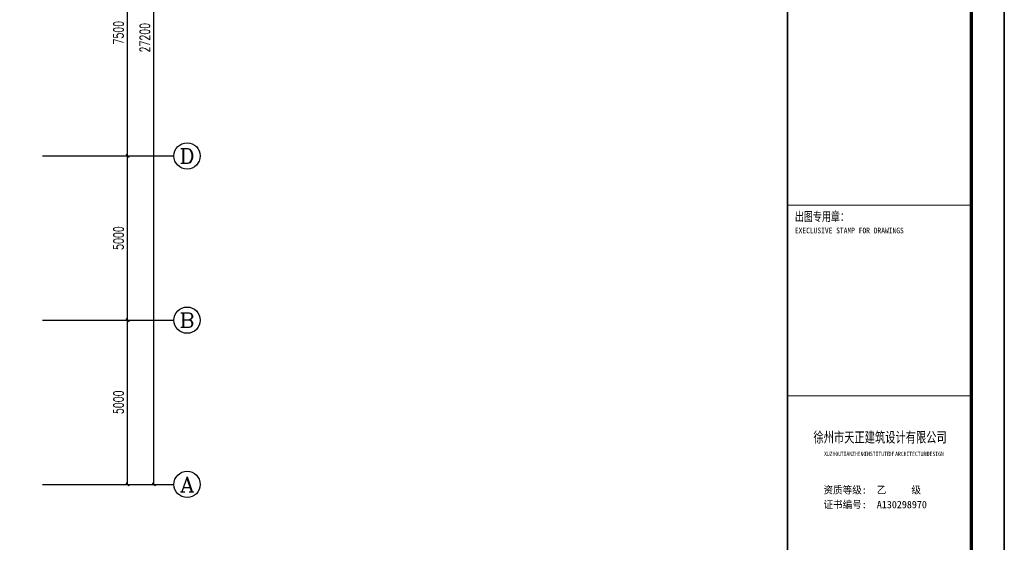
# Model space of a CAD drawing. Extents: x 687841 to 771941, y 252015 to 732780.
# Tile 35 of 98: x 741979 to 771941, y 399573 to 415483. Entities that reach past the tile are written whole.
import ezdxf
from ezdxf.enums import TextEntityAlignment as Align

# ---------------------------------------------------------------- set-up
doc = ezdxf.new("R2010")
doc.units = 0
doc.header["$LTSCALE"] = 1000
doc.header["$MEASUREMENT"] = 0
doc.layers.get('0').update_dxf_attribs({"linetype": 'CONTINUOUS'})
doc.layers.get('Defpoints').update_dxf_attribs({"linetype": 'CONTINUOUS'})
for name, color, linetype in [('AXIS', 3, 'CONTINUOUS'), ('AXIS_TEXT', 7, 'CONTINUOUS'), ('PUB_TITLE', 4, 'CONTINUOUS'), ('SHEET_TEXT', 3, 'CONTINUOUS'), ('TK', 7, 'CONTINUOUS')]:
    doc.layers.add(name, color=color, linetype=linetype)
doc.styles.add('-宋体', font='txt', dxfattribs={"width": 0.8})
doc.styles.add('_TCH_AXIS', font='COMPLEX', dxfattribs={"bigfont": 'GBCBIG'})
doc.styles.add('_TCH_DIM_T3', font='SIMPLEX', dxfattribs={"width": 0.705882, "bigfont": 'GBCBIG'})
doc.styles.add('COMPLEX', font='COMPLEX')
doc.styles.add('TKHZ1', font='txt', dxfattribs={"width": 0.8})
doc.styles.add('黑体', font='simhei.ttf')
doc.dimstyles.new('_TCH_ARCH&&100', dxfattribs={"dimtxt": 297.5, "dimasz": 100, "dimexe": 250, "dimexo": 300, "dimgap": 126.25, "dimtad": 1, "dimdec": 0, "dimzin": 0, "dimdsep": 46, "dimtxsty": '_TCH_DIM_T3', "dimblk": 'ARCHTICK', "dimcen": 0.09, "dimclrt": 7, "dimazin": 2, "dimtfac": 1, "dimtdec": 0, "dimtix": 1, "dimtmove": 2, "dimatfit": 3, "dimldrblk": 'ARCHTICK', "dimfxl": 1, "dimtolj": 1, "dimtzin": 0, "dimarcsym": 0})

# ---------------------------------------------------------------- blocks, each defined once
blk = doc.blocks.new('_ArchTick')
at = {"color": 0, "linetype": 'ByBlock', "const_width": 0.4}
blk.add_lwpolyline([(-0.5, -0.5), (0.5, 0.5)], dxfattribs=at)
blk = doc.blocks.new('*D100')
at = {"layer": 'AXIS', "color": 0, "lineweight": -2}
for p, q in [((743062, 406335), (745512, 406335)), ((745262, 401335), (745262, 406335)), ((743062, 401335), (745512, 401335))]:
    blk.add_line(p, q, dxfattribs=at)
at = {"layer": 'Defpoints', "color": 0}
for p in [(742762, 406335), (745262, 406335), (742762, 401335)]:
    blk.add_point(p, dxfattribs=at)
at = {"layer": 'AXIS', "color": 0, "lineweight": -2, "xscale": 100, "yscale": 100, "zscale": 100}
for p, rotation in [((745262, 406335), 90), ((745262, 401335), 270)]:
    blk.add_blockref('_ArchTick', p, dxfattribs=dict(at, rotation=rotation))
at = {"layer": 'AXIS', "color": 7, "insert": (744987, 403835), "char_height": 297.5, "attachment_point": 5, "rotation": 90, "style": '_TCH_DIM_T3'}
blk.add_mtext('\\A1;5000', dxfattribs=at)
blk = doc.blocks.new('*D101')
at = {"layer": 'AXIS', "color": 0, "lineweight": -2}
for p, q in [((743062, 411335), (745512, 411335)), ((745262, 406335), (745262, 411335)), ((743062, 406335), (745512, 406335))]:
    blk.add_line(p, q, dxfattribs=at)
at = {"layer": 'Defpoints', "color": 0}
for p in [(742762, 411335), (745262, 411335), (742762, 406335)]:
    blk.add_point(p, dxfattribs=at)
at = {"layer": 'AXIS', "color": 0, "lineweight": -2, "xscale": 100, "yscale": 100, "zscale": 100}
for p, rotation in [((745262, 411335), 90), ((745262, 406335), 270)]:
    blk.add_blockref('_ArchTick', p, dxfattribs=dict(at, rotation=rotation))
at = {"layer": 'AXIS', "color": 7, "insert": (744987, 408835), "char_height": 297.5, "attachment_point": 5, "rotation": 90, "style": '_TCH_DIM_T3'}
blk.add_mtext('\\A1;5000', dxfattribs=at)
blk = doc.blocks.new('*D102')
at = {"layer": 'AXIS', "color": 0, "lineweight": -2}
for p, q in [((743062, 418835), (745512, 418835)), ((745262, 411335), (745262, 418835)), ((743062, 411335), (745512, 411335))]:
    blk.add_line(p, q, dxfattribs=at)
at = {"layer": 'Defpoints', "color": 0}
for p in [(742762, 418835), (745262, 418835), (742762, 411335)]:
    blk.add_point(p, dxfattribs=at)
at = {"layer": 'AXIS', "color": 0, "lineweight": -2, "xscale": 100, "yscale": 100, "zscale": 100}
for p, rotation in [((745262, 418835), 90), ((745262, 411335), 270)]:
    blk.add_blockref('_ArchTick', p, dxfattribs=dict(at, rotation=rotation))
at = {"layer": 'AXIS', "color": 7, "insert": (744987, 415085), "char_height": 297.5, "attachment_point": 5, "rotation": 90, "style": '_TCH_DIM_T3'}
blk.add_mtext('\\A1;7500', dxfattribs=at)
blk = doc.blocks.new('*D105')
at = {"layer": 'AXIS', "color": 0, "lineweight": -2}
for p, q in [((743062, 428535), (746312, 428535)), ((746062, 401335), (746062, 428535)), ((743062, 401335), (746312, 401335))]:
    blk.add_line(p, q, dxfattribs=at)
at = {"layer": 'Defpoints', "color": 0}
for p in [(742762, 428535), (746062, 428535), (742762, 401335)]:
    blk.add_point(p, dxfattribs=at)
at = {"layer": 'AXIS', "color": 0, "lineweight": -2, "xscale": 100, "yscale": 100, "zscale": 100}
for p, rotation in [((746062, 428535), 90), ((746062, 401335), 270)]:
    blk.add_blockref('_ArchTick', p, dxfattribs=dict(at, rotation=rotation))
at = {"layer": 'AXIS', "color": 7, "insert": (745787, 414935), "char_height": 297.5, "attachment_point": 5, "rotation": 90, "style": '_TCH_DIM_T3'}
blk.add_mtext('\\A1;27200', dxfattribs=at)
blk = doc.blocks.new('_AXISO')
blk.add_circle((0, 0), 0.5)
at = {"layer": 'AXIS_TEXT', "style": 'COMPLEX', "width": 1.041667}
blk.add_attdef('A', text='', height=0.56, dxfattribs=at).set_placement((-0.25, -0.28), (0.25, -0.28), align=Align.FIT)
blk = doc.blocks.new('wrtgtg')
at = {"color": 4}
blk.add_line((7804, -4841), (7804, 52559), dxfattribs=at)
at = {"layer": 'PUB_TITLE'}
for p, q in [((8804, 53559), (8804, -5841)), ((7804, -4841), (7804, 52559))]:
    blk.add_line(p, q, dxfattribs=at)
blk.add_lwpolyline([(-75296, -5841), (8804, -5841), (8804, 53559), (-75296, 53559)], close=True, dxfattribs=at)
at = {"layer": 'PUB_TITLE', "const_width": 100}
blk.add_lwpolyline([(-72796, -4841), (7804, -4841), (7804, 52559), (-72796, 52559)], close=True, dxfattribs=at)
at = {"layer": 'PUB_TITLE'}
for points, const_width in [([(2204, -4841), (2204, 52559)], 50), ([(2204, 21759), (7804, 21759)], 29.7), ([(2204, 15959), (7804, 15959)], 29.7)]:
    blk.add_lwpolyline(points, dxfattribs=dict(at, const_width=const_width))
at = {"style": '黑体', "width": 0.8}
for s, height, p in [('XUZHOU', 131.4, (3321, 14126)), ('TIANZHENG', 131.4, (3828, 14126)), ('INSTITUTE', 131.4, (4543, 14126)), ('OF', 131.4, (5285, 14126)), ('ARCHITECTURE', 131.43, (5484, 14126)), ('DESIGN', 131.4, (6446, 14126))]:
    blk.add_text(s, height=height, dxfattribs=at).set_placement(p)
at = {"layer": 'SHEET_TEXT', "style": '-宋体', "width": 0.75}
blk.add_text('徐州市天正建筑设计有限公司', height=320, dxfattribs=at).set_placement((5024, 14538), align=Align.CENTER)
at = {"layer": 'TK', "style": 'TKHZ1'}
for s, height, width, p in [('出图专用章：', 280, 0.7, (2431, 21279)), ('EXECLUSIVE STAMP FOR DRAWINGS', 175, 0.8, (2431, 20904))]:
    blk.add_text(s, height=height, dxfattribs=dict(at, width=width)).set_placement(p)
at = {"layer": 'TK', "style": '-宋体'}
for s, p in [('资质等级:  乙     级', (3303, 12981)), ('证书编号:  A130298970', (3303, 12537))]:
    blk.add_text(s, height=224, dxfattribs=at).set_placement(p)

msp = doc.modelspace()

# ---------------------------------------------------------------- linework, layer by layer
at = {"layer": 'AXIS'}
for p, q in [((742671.1, 411334.7), (746671.1, 411334.7)), ((742671.1, 406334.7), (746671.1, 406334.7)), ((742671.1, 401334.7), (746671.1, 401334.7))]:
    msp.add_line(p, q, dxfattribs=at)

# ---------------------------------------------------------------- block references
msp.add_blockref('wrtgtg', (763136.5, 388073.4))
ref = msp.add_blockref('_AXISO', (747071.1, 411334.7), dxfattribs=dict(at, xscale=800, yscale=800, zscale=800))
ref.add_attrib('A', 'D', dxfattribs={"layer": 'AXIS_TEXT', "height": 452.5, "style": '_TCH_AXIS', "width": 1.235294}).set_placement((746844.8, 411108.5), (747297.3, 411108.5), align=Align.FIT)
ref = msp.add_blockref('_AXISO', (747071.1, 406334.7), dxfattribs=dict(at, xscale=800, yscale=800, zscale=800))
ref.add_attrib('A', 'B', dxfattribs={"layer": 'AXIS_TEXT', "height": 452.5, "style": '_TCH_AXIS', "width": 1.235294}).set_placement((746844.8, 406108.5), (747297.3, 406108.5), align=Align.FIT)
ref = msp.add_blockref('_AXISO', (747071.1, 401334.7), dxfattribs=dict(at, xscale=800, yscale=800, zscale=800))
ref.add_attrib('A', 'A', dxfattribs={"layer": 'AXIS_TEXT', "height": 452.5, "style": '_TCH_AXIS', "width": 1.166667}).set_placement((746844.8, 401108.5), (747297.3, 401108.5), align=Align.FIT)

# ---------------------------------------------------------------- dimensions: what is measured, and where the dimension line sits
for p1, p2, distance, picture, middle in [((742761.5, 401334.7), (742761.5, 428534.7), -3300, '*D105', (745786.5, 414934.7)), ((742761.5, 411334.7), (742761.5, 418834.7), -2500, '*D102', (744986.5, 415084.7)), ((742761.5, 406334.7), (742761.5, 411334.7), -2500, '*D101', (744986.5, 408834.7)), ((742761.5, 401334.7), (742761.5, 406334.7), -2500, '*D100', (744986.5, 403834.7))]:
    dim = msp.add_aligned_dim(p1=p1, p2=p2, distance=distance, dimstyle='_TCH_ARCH&&100', dxfattribs=at)
    dim.commit()
    dim.dimension.update_dxf_attribs({"geometry": picture, "text_midpoint": middle})

doc.saveas('drawing.dxf')
